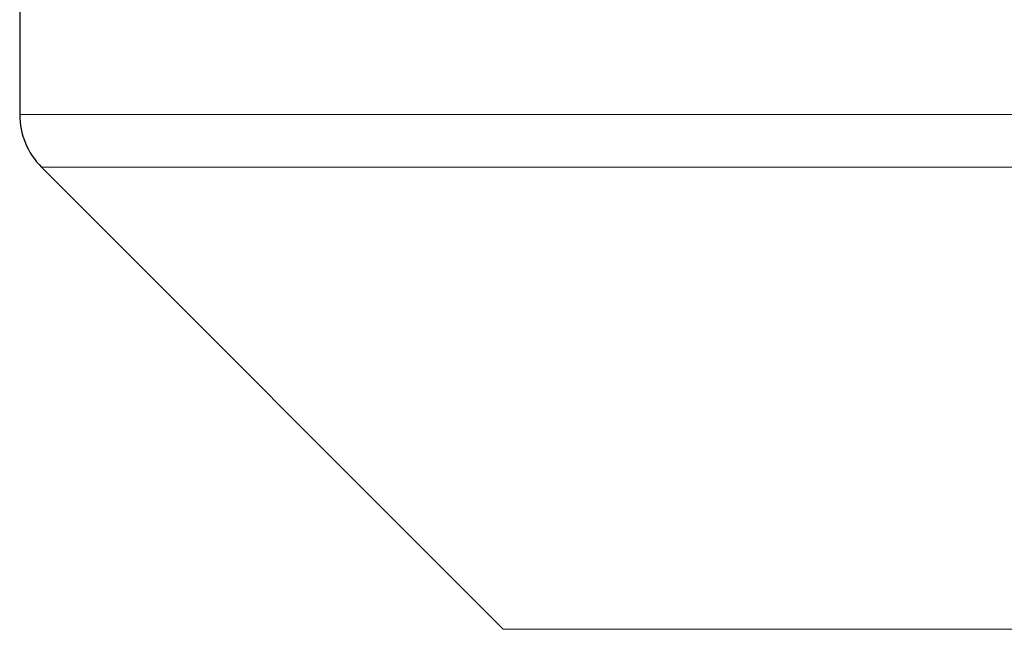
# Model space of a CAD drawing. Header units: millimetres. Extents: x 8 to 760, y 12 to 454.
# Tile 21 of 110: x 282 to 322, y 229 to 253. Entities that reach past the tile are written whole.
import ezdxf

# ---------------------------------------------------------------- set-up
doc = ezdxf.new("R2010")
doc.units = ezdxf.units.MM

msp = doc.modelspace()

# ---------------------------------------------------------------- linework, layer by layer
at = {"color": 7, "linetype": 'Continuous', "lineweight": 30}
for p, q in [((282.234, 254.299), (282.234, 249.542)), ((283.113, 247.42), (301.648, 228.885))]:
    msp.add_line(p, q, dxfattribs=at)
at = {"color": 8, "linetype": 'Continuous', "lineweight": 0}
for p, q in [((352.234, 249.542), (282.234, 249.542)), ((351.355, 247.42), (283.113, 247.42)), ((301.648, 228.885), (332.82, 228.885))]:
    msp.add_line(p, q, dxfattribs=at)
at = {"color": 7, "linetype": 'Continuous', "lineweight": 30}
msp.add_arc((285.234, 249.542), 3, 180, 225, dxfattribs=at)

doc.saveas('drawing.dxf')
